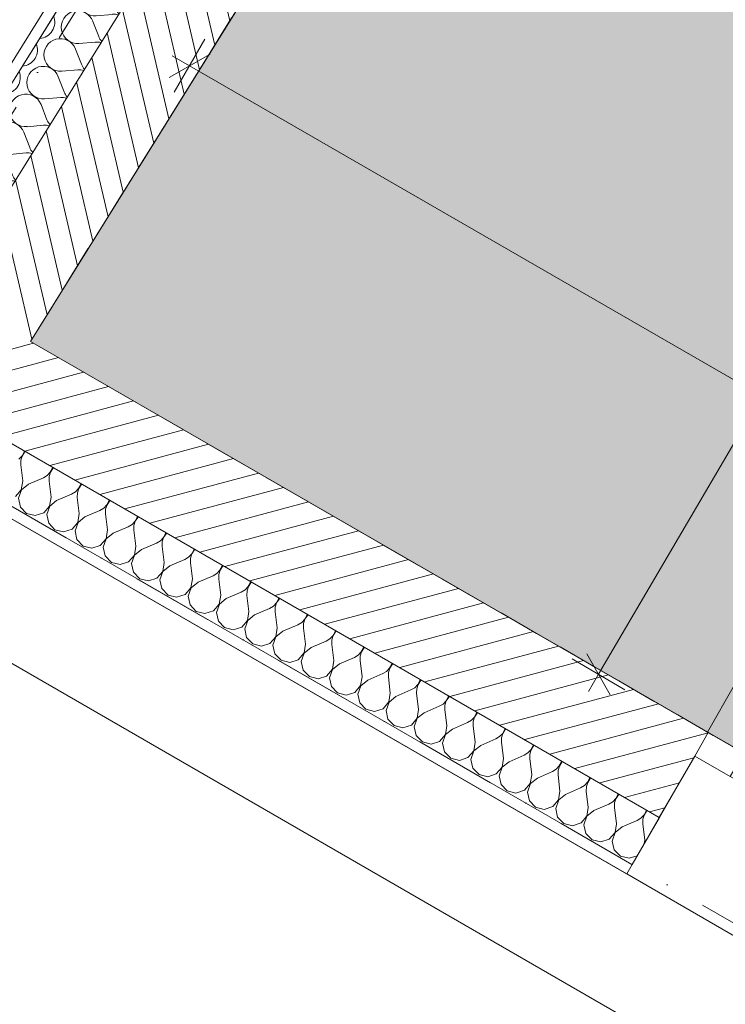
# Model space of a CAD drawing. Header units: millimetres. Extents: x -107151 to 48086, y -42122 to 26068.
# Tile 40 of 57: x -87312 to -86015, y 3220 to 5029. Entities that reach past the tile are written whole.
import ezdxf
from ezdxf.enums import TextEntityAlignment as Align

# ---------------------------------------------------------------- set-up
doc = ezdxf.new("R2010")
doc.units = ezdxf.units.MM
doc.header["$MEASUREMENT"] = 0
for name, pattern in [('! FIN Pointille', [87.5, 50, -37.5]), ('! URB Limite propriété', [300, 150, -75, 0, -75]), ('Tirets petits', [125, 75, -50])]:
    doc.linetypes.add(name, pattern=pattern)
for name, color, linetype in [('01-STR_Dalles.ARCHI', 7, 'Continuous'), ('01-STR_Murs extérieurs.ARCHI', 7, 'Continuous'), ('01-STR_Poutres_Poteaux.ARCHI', 7, 'Continuous'), ('03-SURFACE _ Utile.ARCHI', 7, 'Continuous'), ('04-SOE_Faux Plafond.ARCHI', 7, 'Continuous'), ('04-SOE_Revetement de sol.ARCHI', 7, 'Continuous'), ('05-INF _ COTATIONS.ARCHI', 7, 'Continuous'), ('06-REP _ EQUIP MOBI _ marché.ARCHI', 7, 'Continuous'), ('Fenêtres Archicad', 7, 'Continuous'), ('Marques de Zone Archicad', 7, 'Continuous'), ('Nouveau_07-VRD_Terrain EDL_Parcelle.ARCHI', 7, 'Continuous')]:
    doc.layers.add(name, color=color, linetype=linetype)
doc.styles.add('STYLE_GENERE_1', font='arial.ttf')
doc.styles.add('STYLE_GENERE_2', font='arial.ttf')
doc.dimstyles.new('STYLE_GENERE__1', dxfattribs={"dimtxt": 75, "dimasz": 57, "dimexe": 0.18, "dimexo": 50, "dimgap": 0, "dimtad": 1, "dimlfac": 0.001, "dimzin": 0, "dimdsep": 46, "dimtxsty": 'STYLE_GENERE_1', "dimblk": 'ARROWHEAD_2', "dimblk1": 'ARROWHEAD_2', "dimblk2": 'ARROWHEAD_2', "dimcen": 0.09, "dimclrd": 256, "dimclre": 256, "dimclrt": 256, "dimazin": 0, "dimtfac": 1, "dimtdec": 4, "dimtmove": 0, "dimatfit": 3, "dimfxl": 0, "dimtolj": 1, "dimtzin": 0, "dimarcsym": 0})
pattern_1 = [(15.00879, (0, 0), (-9.711271, 36.220729), [])]

# ---------------------------------------------------------------- blocks, each defined once
blk = doc.blocks.new('Dalle_1_1', base_point=(-76490.4, 21808.4))
at = {"layer": '01-STR_Dalles.ARCHI', "color": 7, "linetype": 'Continuous', "lineweight": 5, "flags": 128}
blk.add_lwpolyline([(-76490.4, 21808.4), (-87291.7, 4437.9), (-82006.1, 1387.3), (-82427.2, 536.8), (-75888.9, -3286.9), (-75794, -3342.4), (-72002.7, 3053.2), (-57796.5, -5182.2), (-57450.3, -5385.2), (-56247.6, -3332.7), (-54208.1, -4527.8), (-54717.7, -5397.6), (-55684.1, -4831.3), (-56368.8, -6019.3), (-56368.6, -6019.4), (-46020, -12001.9), (-45857.1, -11724.1), (-45699, -11816.7), (-44122.6, -12740.4), (-42483.4, -9942.8), (-41387.9, -10574.3), (-36023.4, -1555.2), (-50738.9, 6940.8), (-57097.2, 10611.7)], close=True, dxfattribs=at)
blk = doc.blocks.new('CCA GC TPE-PME & TI LCTI__1_1', base_point=(-78292.1, 4320))
at = {"layer": '03-SURFACE _ Utile.ARCHI', "linetype": 'Continuous', "lineweight": 0, "true_color": 0xffefb9}
h = blk.add_hatch(color=254, dxfattribs=at)
h.paths.add_polyline_path([(-82834.8, 11605.5), (-87291.7, 4437.9), (-82006.1, 1387.3), (-82427.2, 536.8), (-76535.8, -2908.6), (-76373.2, -2634.8), (-75726.8, -3013.5), (-72046.2, 3195.6), (-70860.3, 5219.9), (-77976.6, 9389.7), (-78719.2, 8122.4), (-80056.6, 8906), (-79589.1, 9703.7)])
h.paths.add_polyline_path([(-80239.1, 4373.2), (-80584.2, 4575.4), (-80382, 4920.5), (-80036.9, 4718.3)], flags=0)
h.paths.add_polyline_path([(-75455.7, 1570.4), (-75253.5, 1915.5), (-74908.4, 1713.3), (-75110.6, 1368.2)], flags=0)
at = {"layer": 'Marques de Zone Archicad', "color": 7, "lineweight": 5}
for tag, height, style, p in [('ROOM_NAME', 125, 'STYLE_GENERE_2', (-79033.5, 5286.6)), ('measuredAreaCode', 100, 'STYLE_GENERE_1', (-79151.3, 5088.1)), ('DUMMY_862', 100, 'STYLE_GENERE_1', (-79249.6, 4918)), ('DUMMY_863', 100, 'STYLE_GENERE_1', (-78978.9, 4761.8)), ('DUMMY_864', 100, 'STYLE_GENERE_1', (-79347.8, 4747.9)), ('ceilingHeightCode', 100, 'STYLE_GENERE_1', (-79446, 4577.8)), ('DUMMY_865', 100, 'STYLE_GENERE_1', (-79011.1, 4553.6)), ('DUMMY_861', 125, 'STYLE_GENERE_2', (-77059.6, 4175.5))]:
    blk.add_attdef(tag, text='', height=height, rotation=329.9997, dxfattribs=dict(at, style=style)).set_placement(p, align=Align.TOP_LEFT)
blk = doc.blocks.new('Dalle_2_1', base_point=(-76643.7, 22508.8))
at = {"layer": '01-STR_Poutres_Poteaux.ARCHI', "color": 7, "linetype": 'Continuous', "lineweight": 5, "flags": 128}
blk.add_lwpolyline([(-76643.7, 22508.8), (-88005, 4237.7), (-82701.7, 1176.9), (-83121.5, 329), (-77594.1, -2909.8), (-77475.2, -2706.8), (-82820.3, 419.1), (-82399.8, 1268.2), (-87692.8, 4323), (-76585.1, 22186.4), (-35620.4, -1464.5), (-41127.9, -10724), (-38454.8, -12262.9), (-40241.1, -15311.5), (-41612.9, -14518.8), (-41747.9, -14752.4), (-40143.1, -15680.3), (-38084.2, -12164.4), (-40763.4, -10619.9), (-35267.4, -1379.6)], close=True, dxfattribs=at)
blk = doc.blocks.new('Dalle_15_1', base_point=(-87291.7, 4437.9))
at = {"layer": '04-SOE_Faux Plafond.ARCHI', "color": 252, "linetype": 'Tirets petits', "lineweight": 5, "flags": 128}
blk.add_lwpolyline([(-87291.7, 4437.9), (-76490.4, 21808.4), (-36023.4, -1555.2), (-39156.1, -6822.1), (-43638.1, -4195.9), (-44805.9, -6188.9), (-44314, -6477.2), (-44986.5, -7624.8), (-50462.4, -4416.2), (-48205.6, -549), (-53358.6, 2470.3), (-55548, -1266), (-59721.9, 1179.7), (-57371.2, 5191.5), (-65453.9, 9927.5), (-66046.3, 8916.5), (-66364.8, 9103.1), (-66378.8, 9079.2), (-70895.3, 11725.6), (-70035.8, 13192.4), (-72449.2, 14601.8), (-72270.8, 14906.2), (-74211.7, 16044.4), (-75362.2, 14080.9), (-76599.5, 14805.9), (-79551.2, 9768.4), (-78213.9, 8984.8), (-77976.6, 9389.7), (-70980, 5290.4), (-70849, 5213.7), (-70849.1, 5213.6), (-69069.5, 4170.6), (-67197.9, 7365), (-63477.8, 5185.3), (-63466.2, 5205.2), (-60449.3, 3437.4), (-62205.2, 440.8), (-59959, -875.4), (-60086.5, -1092.9), (-59801.5, -1259.9), (-60953, -3225.2), (-70246.3, 2162.2), (-72041.8, 3203), (-73941.7, -2), (-75888.9, -3286.9), (-77581.8, -2296.9), (-82427.2, 536.8), (-82006.1, 1387.3)], close=True, dxfattribs=at)
blk = doc.blocks.new('Dalle_18_1', base_point=(-87291.7, 4437.9))
at = {"layer": '04-SOE_Revetement de sol.ARCHI', "color": 7, "linetype": 'Continuous', "lineweight": 5, "flags": 128}
blk.add_lwpolyline([(-82006.1, 1387.3), (-87291.7, 4437.9), (-76490.4, 21808.4), (-50739, 6940.8)], dxfattribs=at)
blk = doc.blocks.new('*X338')
at = {"layer": '01-STR_Murs extérieurs.ARCHI', "color": 7, "linetype": 'Continuous', "lineweight": 5}
for p, q in [((-87307.3, 4227.4), (-87303.5, 4234.7)), ((-87303.5, 4234.7), (-87303.1, 4236.6)), ((-87301.1, 4235.5), (-87302.6, 4234.2)), ((-87312.9, 4221.3), (-87307.3, 4227.4)), ((-87309.5, 4219.3), (-87309.6, 4211.1)), ((-87307, 4227.2), (-87309.5, 4219.3)), ((-87302.6, 4234.2), (-87307, 4227.2)), ((-87306, 4181.3), (-87309.6, 4211.1)), ((-87255.3, 4197.4), (-87251.5, 4204.7)), ((-87250.6, 4204.2), (-87255.1, 4197.3)), ((-87251.5, 4204.7), (-87251.1, 4206.7)), ((-87249.1, 4205.5), (-87250.6, 4204.2)), ((-87308.6, 4165.1), (-87306, 4181.3)), ((-87295.6, 4175.3), (-87268, 4187.1)), ((-87268, 4187.1), (-87260.9, 4191.3)), ((-87260.9, 4191.3), (-87255.3, 4197.4)), ((-87257.5, 4189.3), (-87257.6, 4181.1)), ((-87254, 4151.3), (-87257.6, 4181.1)), ((-87255.1, 4197.3), (-87257.5, 4189.3)), ((-87319.3, 4152.6), (-87308.6, 4165.1)), ((-87308.4, 4165), (-87313.8, 4149.5)), ((-87295.6, 4175.3), (-87308.4, 4165)), ((-87209, 4161.3), (-87203.3, 4167.4)), ((-87203.1, 4167.3), (-87205.5, 4159.3)), ((-87203.3, 4167.4), (-87199.5, 4174.7)), ((-87198.6, 4174.2), (-87203.1, 4167.3)), ((-87199.5, 4174.7), (-87199.2, 4176.7)), ((-87197.2, 4175.5), (-87198.6, 4174.2)), ((-87313.8, 4149.5), (-87310.2, 4133.5)), ((-87256.6, 4135.1), (-87254, 4151.3)), ((-87243.7, 4145.3), (-87256.4, 4135)), ((-87243.7, 4145.3), (-87216.1, 4157.1)), ((-87216.1, 4157.1), (-87209, 4161.3)), ((-87205.5, 4159.3), (-87205.7, 4151.1)), ((-87202.1, 4121.3), (-87205.7, 4151.1)), ((-87151.4, 4137.4), (-87147.6, 4144.8)), ((-87146.7, 4144.2), (-87151.1, 4137.3)), ((-87147.6, 4144.8), (-87147.2, 4146.7)), ((-87145.2, 4145.5), (-87146.7, 4144.2)), ((-87310.2, 4133.5), (-87298.8, 4121.7)), ((-87267.3, 4122.7), (-87256.6, 4135.1)), ((-87256.4, 4135), (-87261.8, 4119.5)), ((-87191.7, 4115.3), (-87164.1, 4127.1)), ((-87164.1, 4127.1), (-87157, 4131.3)), ((-87157, 4131.3), (-87151.4, 4137.4)), ((-87153.6, 4129.4), (-87153.7, 4121.1)), ((-87151.1, 4137.3), (-87153.6, 4129.4)), ((-87298.8, 4121.7), (-87282.9, 4117.7)), ((-87282.9, 4117.7), (-87267.3, 4122.7)), ((-87261.8, 4119.5), (-87258.3, 4103.5)), ((-87204.6, 4105.1), (-87202.1, 4121.3)), ((-87191.7, 4115.3), (-87204.4, 4105)), ((-87150.1, 4091.3), (-87153.7, 4121.1)), ((-87099.4, 4107.4), (-87095.6, 4114.8)), ((-87094.7, 4114.2), (-87099.2, 4107.3)), ((-87095.6, 4114.8), (-87095.2, 4116.7)), ((-87093.2, 4115.5), (-87094.7, 4114.2)), ((-87258.3, 4103.5), (-87246.9, 4091.7)), ((-87246.9, 4091.7), (-87231, 4087.7)), ((-87231, 4087.7), (-87215.3, 4092.7)), ((-87215.3, 4092.7), (-87204.6, 4105.1)), ((-87204.4, 4105), (-87209.8, 4089.5)), ((-87152.7, 4075.1), (-87150.1, 4091.3)), ((-87139.7, 4085.3), (-87112.1, 4097.1)), ((-87112.1, 4097.1), (-87105, 4101.4)), ((-87105, 4101.4), (-87099.4, 4107.4)), ((-87101.6, 4099.4), (-87101.7, 4091.1)), ((-87098.1, 4061.3), (-87101.7, 4091.1)), ((-87099.2, 4107.3), (-87101.6, 4099.4)), ((-87209.8, 4089.5), (-87206.3, 4073.5)), ((-87206.3, 4073.5), (-87194.9, 4061.7)), ((-87163.4, 4062.7), (-87152.7, 4075.1)), ((-87152.5, 4075), (-87157.9, 4059.5)), ((-87139.7, 4085.3), (-87152.5, 4075)), ((-87053.1, 4071.4), (-87047.4, 4077.4)), ((-87047.2, 4077.3), (-87049.6, 4069.4)), ((-87047.4, 4077.4), (-87043.6, 4084.8)), ((-87042.7, 4084.2), (-87047.2, 4077.3)), ((-87043.6, 4084.8), (-87043.3, 4086.7)), ((-87041.3, 4085.5), (-87042.7, 4084.2)), ((-87194.9, 4061.7), (-87179, 4057.7)), ((-87179, 4057.7), (-87163.4, 4062.7)), ((-87157.9, 4059.5), (-87154.3, 4043.5)), ((-87100.7, 4045.1), (-87098.1, 4061.3)), ((-87087.8, 4055.3), (-87100.5, 4045)), ((-87087.8, 4055.3), (-87060.2, 4067.1)), ((-87060.2, 4067.1), (-87053.1, 4071.4)), ((-87049.6, 4069.4), (-87049.8, 4061.1)), ((-87046.2, 4031.3), (-87049.8, 4061.1)), ((-86995.5, 4047.4), (-86991.7, 4054.8)), ((-86990.8, 4054.3), (-86995.2, 4047.3)), ((-86991.7, 4054.8), (-86991.3, 4056.7)), ((-86989.3, 4055.5), (-86990.8, 4054.3)), ((-87154.3, 4043.5), (-87142.9, 4031.7)), ((-87111.4, 4032.7), (-87100.7, 4045.1)), ((-87100.5, 4045), (-87105.9, 4029.5)), ((-87035.8, 4025.3), (-87008.2, 4037.1)), ((-87008.2, 4037.1), (-87001.1, 4041.4)), ((-87001.1, 4041.4), (-86995.5, 4047.4)), ((-86997.7, 4039.4), (-86997.8, 4031.1)), ((-86995.2, 4047.3), (-86997.7, 4039.4)), ((-87142.9, 4031.7), (-87127, 4027.7)), ((-87127, 4027.7), (-87111.4, 4032.7)), ((-87105.9, 4029.5), (-87102.4, 4013.5)), ((-87048.7, 4015.1), (-87046.2, 4031.3)), ((-87035.8, 4025.3), (-87048.5, 4015)), ((-86994.2, 4001.3), (-86997.8, 4031.1)), ((-86943.5, 4017.4), (-86939.7, 4024.8)), ((-86938.8, 4024.3), (-86943.3, 4017.3)), ((-86939.7, 4024.8), (-86939.3, 4026.7)), ((-86937.3, 4025.6), (-86938.8, 4024.3)), ((-87102.4, 4013.5), (-87091, 4001.7)), ((-87091, 4001.7), (-87075.1, 3997.7)), ((-87075.1, 3997.7), (-87059.4, 4002.7)), ((-87059.4, 4002.7), (-87048.7, 4015.1)), ((-87048.5, 4015), (-87053.9, 3999.5)), ((-87053.9, 3999.5), (-87050.4, 3983.5)), ((-86996.8, 3985.1), (-86994.2, 4001.3)), ((-86983.8, 3995.3), (-86956.2, 4007.1)), ((-86956.2, 4007.1), (-86949.1, 4011.4)), ((-86949.1, 4011.4), (-86943.5, 4017.4)), ((-86945.7, 4009.4), (-86945.8, 4001.1)), ((-86942.2, 3971.3), (-86945.8, 4001.1)), ((-86943.3, 4017.3), (-86945.7, 4009.4)), ((-87050.4, 3983.5), (-87039, 3971.7)), ((-87007.5, 3972.7), (-86996.8, 3985.1)), ((-86996.6, 3985), (-87002, 3969.5)), ((-86983.8, 3995.3), (-86996.6, 3985)), ((-86904.3, 3977.1), (-86897.2, 3981.4)), ((-86897.2, 3981.4), (-86891.5, 3987.4)), ((-86891.3, 3987.3), (-86893.7, 3979.4)), ((-86891.5, 3987.4), (-86887.7, 3994.8)), ((-86886.8, 3994.3), (-86891.3, 3987.3)), ((-86887.7, 3994.8), (-86887.4, 3996.7)), ((-86885.4, 3995.6), (-86886.8, 3994.3)), ((-87039, 3971.7), (-87023.1, 3967.7)), ((-87023.1, 3967.7), (-87007.5, 3972.7)), ((-87002, 3969.5), (-86998.5, 3953.5)), ((-86944.8, 3955.1), (-86942.2, 3971.3)), ((-86931.9, 3965.3), (-86944.6, 3955)), ((-86931.9, 3965.3), (-86904.3, 3977.1)), ((-86893.7, 3979.4), (-86893.9, 3971.1)), ((-86890.3, 3941.3), (-86893.9, 3971.1)), ((-86839.6, 3957.4), (-86835.8, 3964.8)), ((-86834.9, 3964.3), (-86839.4, 3957.3)), ((-86835.8, 3964.8), (-86835.4, 3966.7)), ((-86833.4, 3965.6), (-86834.9, 3964.3)), ((-86998.5, 3953.5), (-86987, 3941.7)), ((-86955.5, 3942.7), (-86944.8, 3955.1)), ((-86944.6, 3955), (-86950, 3939.5)), ((-86879.9, 3935.3), (-86852.3, 3947.1)), ((-86852.3, 3947.1), (-86845.2, 3951.4)), ((-86845.2, 3951.4), (-86839.6, 3957.4)), ((-86841.8, 3949.4), (-86841.9, 3941.1)), ((-86839.4, 3957.3), (-86841.8, 3949.4)), ((-86987, 3941.7), (-86971.1, 3937.7)), ((-86971.1, 3937.7), (-86955.5, 3942.7)), ((-86950, 3939.5), (-86946.5, 3923.5)), ((-86892.8, 3925.1), (-86890.3, 3941.3)), ((-86879.9, 3935.3), (-86892.6, 3925)), ((-86838.3, 3911.3), (-86841.9, 3941.1)), ((-86793.2, 3921.4), (-86787.6, 3927.4)), ((-86787.4, 3927.3), (-86789.8, 3919.4)), ((-86787.6, 3927.4), (-86783.8, 3934.8)), ((-86782.9, 3934.3), (-86787.4, 3927.3)), ((-86783.8, 3934.8), (-86783.4, 3936.7)), ((-86781.4, 3935.6), (-86782.9, 3934.3)), ((-86946.5, 3923.5), (-86935.1, 3911.8)), ((-86935.1, 3911.8), (-86919.2, 3907.8)), ((-86919.2, 3907.8), (-86903.5, 3912.7)), ((-86903.5, 3912.7), (-86892.8, 3925.1)), ((-86892.6, 3925), (-86898, 3909.5)), ((-86898, 3909.5), (-86894.5, 3893.5)), ((-86840.9, 3895.1), (-86838.3, 3911.3)), ((-86827.9, 3905.3), (-86800.3, 3917.1)), ((-86800.3, 3917.1), (-86793.2, 3921.4)), ((-86789.8, 3919.4), (-86789.9, 3911.1)), ((-86786.4, 3881.3), (-86789.9, 3911.1)), ((-86894.5, 3893.5), (-86883.1, 3881.8)), ((-86851.6, 3882.7), (-86840.9, 3895.1)), ((-86840.7, 3895), (-86846.1, 3879.5)), ((-86827.9, 3905.3), (-86840.7, 3895)), ((-86748.4, 3887.1), (-86741.3, 3891.4)), ((-86741.3, 3891.4), (-86735.6, 3897.5)), ((-86735.4, 3897.3), (-86737.8, 3889.4)), ((-86735.6, 3897.5), (-86731.8, 3904.8)), ((-86730.9, 3904.3), (-86735.4, 3897.3)), ((-86731.8, 3904.8), (-86731.5, 3906.7)), ((-86729.5, 3905.6), (-86730.9, 3904.3)), ((-86883.1, 3881.8), (-86867.2, 3877.8)), ((-86867.2, 3877.8), (-86851.6, 3882.7)), ((-86846.1, 3879.5), (-86842.6, 3863.5)), ((-86788.9, 3865.2), (-86786.4, 3881.3)), ((-86776, 3875.4), (-86788.7, 3865)), ((-86776, 3875.4), (-86748.4, 3887.1)), ((-86737.8, 3889.4), (-86738, 3881.1)), ((-86734.4, 3851.4), (-86738, 3881.1)), ((-86683.7, 3867.5), (-86679.9, 3874.8)), ((-86679, 3874.3), (-86683.5, 3867.3)), ((-86679.9, 3874.8), (-86679.5, 3876.7)), ((-86677.5, 3875.6), (-86679, 3874.3)), ((-86842.6, 3863.5), (-86831.1, 3851.8)), ((-86799.6, 3852.7), (-86788.9, 3865.2)), ((-86788.7, 3865), (-86794.1, 3849.6)), ((-86724, 3845.4), (-86696.4, 3857.1)), ((-86696.4, 3857.1), (-86689.3, 3861.4)), ((-86689.3, 3861.4), (-86683.7, 3867.5)), ((-86685.9, 3859.4), (-86686, 3851.1)), ((-86683.5, 3867.3), (-86685.9, 3859.4)), ((-86831.1, 3851.8), (-86815.2, 3847.8)), ((-86815.2, 3847.8), (-86799.6, 3852.7)), ((-86794.1, 3849.6), (-86790.6, 3833.5)), ((-86736.9, 3835.2), (-86734.4, 3851.4)), ((-86724, 3845.4), (-86736.7, 3835)), ((-86682.4, 3821.4), (-86686, 3851.1)), ((-86637.3, 3831.4), (-86631.7, 3837.5)), ((-86631.5, 3837.4), (-86633.9, 3829.4)), ((-86631.7, 3837.5), (-86627.9, 3844.8)), ((-86627, 3844.3), (-86631.5, 3837.4)), ((-86627.9, 3844.8), (-86627.5, 3846.8)), ((-86625.5, 3845.6), (-86627, 3844.3)), ((-86790.6, 3833.5), (-86779.2, 3821.8)), ((-86779.2, 3821.8), (-86763.3, 3817.8)), ((-86763.3, 3817.8), (-86747.6, 3822.7)), ((-86747.6, 3822.7), (-86736.9, 3835.2)), ((-86736.7, 3835), (-86742.1, 3819.6)), ((-86742.1, 3819.6), (-86738.6, 3803.6)), ((-86685, 3805.2), (-86682.4, 3821.4)), ((-86672, 3815.4), (-86644.4, 3827.2)), ((-86644.4, 3827.2), (-86637.3, 3831.4)), ((-86633.9, 3829.4), (-86634, 3821.2)), ((-86630.5, 3791.4), (-86634, 3821.2)), ((-86738.6, 3803.6), (-86727.2, 3791.8)), ((-86695.7, 3792.7), (-86685, 3805.2)), ((-86684.8, 3805), (-86690.2, 3789.6)), ((-86672, 3815.4), (-86684.8, 3805)), ((-86592.5, 3797.2), (-86585.4, 3801.4)), ((-86585.4, 3801.4), (-86579.7, 3807.5)), ((-86579.5, 3807.4), (-86581.9, 3799.4)), ((-86579.7, 3807.5), (-86575.9, 3814.8)), ((-86575, 3814.3), (-86579.5, 3807.4)), ((-86575.9, 3814.8), (-86575.6, 3816.8)), ((-86573.6, 3815.6), (-86575, 3814.3)), ((-86727.2, 3791.8), (-86711.3, 3787.8)), ((-86711.3, 3787.8), (-86695.7, 3792.7)), ((-86690.2, 3789.6), (-86686.7, 3773.6)), ((-86633, 3775.2), (-86630.5, 3791.4)), ((-86620.1, 3785.4), (-86632.8, 3775.1)), ((-86620.1, 3785.4), (-86592.5, 3797.2)), ((-86581.9, 3799.4), (-86582.1, 3791.2)), ((-86578.5, 3761.4), (-86582.1, 3791.2)), ((-86527.8, 3777.5), (-86524, 3784.9)), ((-86523.1, 3784.3), (-86527.6, 3777.4)), ((-86524, 3784.9), (-86523.6, 3786.8)), ((-86521.6, 3785.6), (-86523.1, 3784.3)), ((-86686.7, 3773.6), (-86675.2, 3761.8)), ((-86643.7, 3762.7), (-86633, 3775.2)), ((-86632.8, 3775.1), (-86638.2, 3759.6)), ((-86568.1, 3755.4), (-86540.5, 3767.2)), ((-86540.5, 3767.2), (-86533.4, 3771.4)), ((-86533.4, 3771.4), (-86527.8, 3777.5)), ((-86530, 3769.4), (-86530.1, 3761.2)), ((-86527.6, 3777.4), (-86530, 3769.4)), ((-86675.2, 3761.8), (-86659.3, 3757.8)), ((-86659.3, 3757.8), (-86643.7, 3762.7)), ((-86638.2, 3759.6), (-86634.7, 3743.6)), ((-86581, 3745.2), (-86578.5, 3761.4)), ((-86568.1, 3755.4), (-86580.8, 3745.1)), ((-86526.5, 3731.4), (-86530.1, 3761.2)), ((-86481.5, 3741.5), (-86475.8, 3747.5)), ((-86475.6, 3747.4), (-86478, 3739.5)), ((-86475.8, 3747.5), (-86472, 3754.9)), ((-86471.1, 3754.3), (-86475.6, 3747.4)), ((-86472, 3754.9), (-86471.6, 3756.8)), ((-86469.6, 3755.6), (-86471.1, 3754.3)), ((-86634.7, 3743.6), (-86623.3, 3731.8)), ((-86623.3, 3731.8), (-86607.4, 3727.8)), ((-86607.4, 3727.8), (-86591.7, 3732.8)), ((-86591.7, 3732.8), (-86581, 3745.2)), ((-86580.8, 3745.1), (-86586.3, 3729.6)), ((-86586.3, 3729.6), (-86582.7, 3713.6)), ((-86529.1, 3715.2), (-86526.5, 3731.4)), ((-86516.1, 3725.4), (-86488.5, 3737.2)), ((-86488.5, 3737.2), (-86481.5, 3741.5)), ((-86478, 3739.5), (-86478.1, 3731.2)), ((-86474.6, 3701.4), (-86478.1, 3731.2)), ((-86582.7, 3713.6), (-86571.3, 3701.8)), ((-86539.8, 3702.8), (-86529.1, 3715.2)), ((-86528.9, 3715.1), (-86534.3, 3699.6)), ((-86516.1, 3725.4), (-86528.9, 3715.1)), ((-86436.6, 3707.2), (-86429.5, 3711.5)), ((-86429.5, 3711.5), (-86423.8, 3717.5)), ((-86423.6, 3717.4), (-86426, 3709.5)), ((-86423.8, 3717.5), (-86420, 3724.9)), ((-86419.1, 3724.3), (-86423.6, 3717.4)), ((-86420, 3724.9), (-86419.7, 3726.8)), ((-86417.7, 3725.6), (-86419.1, 3724.3)), ((-86571.3, 3701.8), (-86555.4, 3697.8)), ((-86555.4, 3697.8), (-86539.8, 3702.8)), ((-86534.3, 3699.6), (-86530.8, 3683.6)), ((-86477.1, 3685.2), (-86474.6, 3701.4)), ((-86464.2, 3695.4), (-86476.9, 3685.1)), ((-86464.2, 3695.4), (-86436.6, 3707.2)), ((-86426, 3709.5), (-86426.2, 3701.2)), ((-86422.6, 3671.4), (-86426.2, 3701.2)), ((-86371.9, 3687.5), (-86368.1, 3694.9)), ((-86367.2, 3694.4), (-86371.7, 3687.4)), ((-86368.1, 3694.9), (-86367.7, 3696.8)), ((-86365.7, 3695.6), (-86367.2, 3694.4)), ((-86530.8, 3683.6), (-86519.3, 3671.8)), ((-86487.8, 3672.8), (-86477.1, 3685.2)), ((-86476.9, 3685.1), (-86482.3, 3669.6)), ((-86412.2, 3665.4), (-86384.6, 3677.2)), ((-86384.6, 3677.2), (-86377.5, 3681.5)), ((-86377.5, 3681.5), (-86371.9, 3687.5)), ((-86374.1, 3679.5), (-86374.2, 3671.2)), ((-86371.7, 3687.4), (-86374.1, 3679.5)), ((-86519.3, 3671.8), (-86503.4, 3667.8)), ((-86503.4, 3667.8), (-86487.8, 3672.8)), ((-86482.3, 3669.6), (-86478.8, 3653.6)), ((-86425.1, 3655.2), (-86422.6, 3671.4)), ((-86412.2, 3665.4), (-86424.9, 3655.1)), ((-86370.6, 3641.4), (-86374.2, 3671.2)), ((-86325.6, 3651.5), (-86319.9, 3657.5)), ((-86319.7, 3657.4), (-86322.1, 3649.5)), ((-86319.9, 3657.5), (-86316.1, 3664.9)), ((-86315.2, 3664.4), (-86319.7, 3657.4)), ((-86316.1, 3664.9), (-86315.7, 3666.8)), ((-86313.7, 3665.7), (-86315.2, 3664.4)), ((-86478.8, 3653.6), (-86467.4, 3641.8)), ((-86467.4, 3641.8), (-86451.5, 3637.8)), ((-86451.5, 3637.8), (-86435.8, 3642.8)), ((-86435.8, 3642.8), (-86425.1, 3655.2)), ((-86424.9, 3655.1), (-86430.4, 3639.6)), ((-86430.4, 3639.6), (-86426.8, 3623.6)), ((-86373.2, 3625.2), (-86370.6, 3641.4)), ((-86360.2, 3635.4), (-86332.6, 3647.2)), ((-86332.6, 3647.2), (-86325.6, 3651.5)), ((-86322.1, 3649.5), (-86322.2, 3641.2)), ((-86318.7, 3611.4), (-86322.2, 3641.2)), ((-86426.8, 3623.6), (-86415.4, 3611.8)), ((-86383.9, 3612.8), (-86373.2, 3625.2)), ((-86373, 3625.1), (-86378.4, 3609.6)), ((-86360.2, 3635.4), (-86373, 3625.1)), ((-86280.7, 3617.2), (-86273.6, 3621.5)), ((-86273.6, 3621.5), (-86267.9, 3627.5)), ((-86270.1, 3619.5), (-86270.3, 3611.2)), ((-86267.7, 3627.4), (-86270.1, 3619.5)), ((-86267.9, 3627.5), (-86264.1, 3634.9)), ((-86263.2, 3634.4), (-86267.7, 3627.4)), ((-86264.1, 3634.9), (-86263.8, 3636.8)), ((-86261.8, 3635.7), (-86263.2, 3634.4)), ((-86415.4, 3611.8), (-86399.5, 3607.8)), ((-86399.5, 3607.8), (-86383.9, 3612.8)), ((-86378.4, 3609.6), (-86374.9, 3593.6)), ((-86321.2, 3595.2), (-86318.7, 3611.4)), ((-86308.3, 3605.4), (-86321, 3595.1)), ((-86308.3, 3605.4), (-86280.7, 3617.2)), ((-86266.7, 3581.4), (-86270.3, 3611.2)), ((-86216, 3597.5), (-86212.2, 3604.9)), ((-86211.3, 3604.4), (-86215.8, 3597.4)), ((-86212.2, 3604.9), (-86211.8, 3606.8)), ((-86209.8, 3605.7), (-86211.3, 3604.4)), ((-86374.9, 3593.6), (-86363.4, 3581.8)), ((-86331.9, 3582.8), (-86321.2, 3595.2)), ((-86321, 3595.1), (-86326.4, 3579.6)), ((-86256.3, 3575.4), (-86228.7, 3587.2)), ((-86228.7, 3587.2), (-86221.6, 3591.5)), ((-86221.6, 3591.5), (-86216, 3597.5)), ((-86218.2, 3589.5), (-86218.3, 3581.2)), ((-86215.8, 3597.4), (-86218.2, 3589.5)), ((-86363.4, 3581.8), (-86347.5, 3577.8)), ((-86347.5, 3577.8), (-86331.9, 3582.8)), ((-86326.4, 3579.6), (-86322.9, 3563.6)), ((-86279.9, 3552.8), (-86269.2, 3565.2)), ((-86269, 3565.1), (-86274.5, 3549.6)), ((-86269.2, 3565.2), (-86266.7, 3581.4)), ((-86256.3, 3575.4), (-86269, 3565.1)), ((-86214.7, 3551.4), (-86218.3, 3581.2)), ((-86169.7, 3561.5), (-86164, 3567.5)), ((-86163.8, 3567.4), (-86166.2, 3559.5)), ((-86164, 3567.5), (-86160.2, 3574.9)), ((-86159.3, 3574.4), (-86163.8, 3567.4)), ((-86160.2, 3574.9), (-86159.8, 3576.8)), ((-86157.8, 3575.7), (-86159.3, 3574.4)), ((-86322.9, 3563.6), (-86311.5, 3551.9)), ((-86311.5, 3551.9), (-86295.6, 3547.8)), ((-86295.6, 3547.8), (-86279.9, 3552.8)), ((-86274.5, 3549.6), (-86270.9, 3533.6)), ((-86217.3, 3535.2), (-86214.7, 3551.4)), ((-86204.3, 3545.4), (-86176.7, 3557.2)), ((-86176.7, 3557.2), (-86169.7, 3561.5)), ((-86166.2, 3559.5), (-86166.4, 3551.2)), ((-86162.8, 3521.4), (-86166.4, 3551.2)), ((-86270.9, 3533.6), (-86259.5, 3521.9)), ((-86228, 3522.8), (-86217.3, 3535.2)), ((-86217.1, 3535.1), (-86222.5, 3519.6)), ((-86204.3, 3545.4), (-86217.1, 3535.1)), ((-86259.5, 3521.9), (-86243.6, 3517.9)), ((-86243.6, 3517.9), (-86228, 3522.8)), ((-86222.5, 3519.6), (-86219, 3503.6)), ((-86163.8, 3514.8), (-86162.8, 3521.4)), ((-86219, 3503.6), (-86207.5, 3491.9)), ((-86207.5, 3491.9), (-86191.6, 3487.9)), ((-86191.6, 3487.9), (-86176.6, 3492.6))]:
    blk.add_line(p, q, dxfattribs=at)
blk = doc.blocks.new('Fenêtre 27_2')
at = {"layer": 'Fenêtres Archicad', "color": 8, "linetype": 'Continuous', "lineweight": 5}
blk.add_line((425, -25), (-311.1, 400), dxfattribs=at)
at = {"layer": 'Fenêtres Archicad', "color": 7, "linetype": 'Continuous', "lineweight": 5}
for p, q in [((-500, 0), (500, 0)), ((-500, 0), (-425, 0)), ((-500, 0), (-500, -50)), ((-500, 0), (-500, -50)), ((-425, 0), (-425, -50)), ((-425, 0), (425, 0)), ((425, -50), (425, 0)), ((425, 0), (500, 0)), ((500, 0), (500, -50)), ((500, 0), (500, -50)), ((-425, -50), (-500, -50)), ((-500, -50), (-500, -180)), ((425, -50), (-425, -50)), ((500, -50), (425, -50)), ((500, -50), (500, -180)), ((-500, -180), (-500, -280)), ((500, -180), (500, -280)), ((-500, -280), (-500, -300)), ((500, -280), (500, -300)), ((-500, -300), (500, -300))]:
    blk.add_line(p, q, dxfattribs=at)
at = {"layer": 'Fenêtres Archicad', "color": 8, "linetype": '! FIN Pointille', "lineweight": 5}
blk.add_arc((425, -25), 850, 150, 180, dxfattribs=at)
blk = doc.blocks.new('Mur_99_1', base_point=(-82006.1, 1387.3))
at = {"layer": '01-STR_Murs extérieurs.ARCHI', "linetype": 'Continuous', "lineweight": 0, "true_color": 0x000000}
h = blk.add_hatch(dxfattribs=at)
h.set_pattern_fill('Hachure_simple_0001', color=18, style=0, pattern_type=2)
h.set_pattern_definition(pattern_1)
h.paths.add_polyline_path([(-87447.7, 4527.9), (-87542.8, 4375), (-87291.7, 4437.9)])
h = blk.add_hatch(dxfattribs=at)
h.set_pattern_fill('Hachure_simple_0001', color=18, style=0, pattern_type=2)
h.set_pattern_definition(pattern_1)
h.paths.add_polyline_path([(-87291.7, 4437.9), (-87542.8, 4375), (-87386.8, 4285)])
h = blk.add_hatch(dxfattribs=at)
h.set_pattern_fill('Hachure_simple_0001', color=18, style=0, pattern_type=2)
h.set_pattern_definition(pattern_1)
h.paths.add_polyline_path([(-87386.8, 4285), (-86136, 3563.1), (-86046, 3719), (-87291.7, 4437.9)])
at = {"layer": '01-STR_Murs extérieurs.ARCHI', "color": 7, "linetype": 'Continuous', "lineweight": 5}
for p, q in [((-87595.6, 4290), (-86186, 3476.4)), ((-87386.8, 4285), (-86136, 3563.1)), ((-86046, 3719), (-86071, 3675.6)), ((-86071, 3675.6), (-86136, 3563.1)), ((-86136, 3563.1), (-86186, 3476.4)), ((-86186, 3476.4), (-86196, 3459.1))]:
    blk.add_line(p, q, dxfattribs=at)
at = {"layer": '01-STR_Murs extérieurs.ARCHI', "color": 7, "linetype": 'Continuous', "lineweight": 5, "flags": 128}
for points in [[(-86046, 3719), (-87291.7, 4437.9)], [(-87710.2, 4333), (-86196, 3459.1)]]:
    blk.add_lwpolyline(points, dxfattribs=at)
at = {"layer": '01-STR_Murs extérieurs.ARCHI', "color": 7, "lineweight": 5}
blk.add_blockref('*X338', (0, 0), dxfattribs=at)
at = {"layer": 'Fenêtres Archicad', "color": 7, "linetype": 'Continuous', "lineweight": 5, "zscale": 1000, "rotation": 330.008789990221}
blk.add_blockref('Fenêtre 27_2', (-85612.9, 3469), dxfattribs=at)
blk = doc.blocks.new('*X440')
at = {"layer": '01-STR_Murs extérieurs.ARCHI', "color": 7, "linetype": 'Continuous', "lineweight": 5}
for p, q in [((-86505.2, 6079), (-86501.1, 6068.3)), ((-86543.6, 6045.3), (-86532.7, 6017.3)), ((-86537.3, 6055.5), (-86507.4, 6058.1)), ((-86575.3, 5994.3), (-86564.4, 5966.4)), ((-86569, 6004.5), (-86539.1, 6007.1)), ((-86600.6, 5953.6), (-86570.8, 5956.2)), ((-86607, 5943.4), (-86596.1, 5915.4)), ((-86632.3, 5902.6), (-86602.4, 5905.2)), ((-86638.7, 5892.4), (-86627.8, 5864.5)), ((-86664, 5851.7), (-86634.1, 5854.3)), ((-86670.3, 5841.5), (-86659.5, 5813.5)), ((-86695.7, 5800.7), (-86665.8, 5803.3)), ((-86702, 5790.5), (-86691.2, 5762.6)), ((-86733.7, 5739.6), (-86722.8, 5711.6)), ((-86727.4, 5749.8), (-86697.5, 5752.4)), ((-86759.1, 5698.8), (-86729.2, 5701.4)), ((-86765.4, 5688.6), (-86754.5, 5660.7)), ((-86790.7, 5647.9), (-86760.9, 5650.5)), ((-86797.1, 5637.7), (-86786.2, 5609.7)), ((-86822.4, 5596.9), (-86792.5, 5599.5)), ((-86828.8, 5586.7), (-86817.9, 5558.8)), ((-86854.1, 5546), (-86824.2, 5548.6)), ((-86860.4, 5535.8), (-86849.6, 5507.8)), ((-86892.1, 5484.8), (-86881.3, 5456.8)), ((-86885.8, 5495), (-86855.9, 5497.6)), ((-86923.8, 5433.9), (-86912.9, 5405.9)), ((-86917.5, 5444), (-86887.6, 5446.7)), ((-86949.2, 5393.1), (-86919.3, 5395.7)), ((-86955.5, 5382.9), (-86944.6, 5354.9)), ((-86980.8, 5342.1), (-86951, 5344.8)), ((-86987.2, 5331.9), (-86976.3, 5304)), ((-87012.5, 5291.2), (-86982.6, 5293.8)), ((-87018.9, 5281), (-87008, 5253)), ((-87050.5, 5230), (-87039.7, 5202.1)), ((-87044.2, 5240.2), (-87014.3, 5242.8)), ((-87082.2, 5179.1), (-87071.4, 5151.1)), ((-87075.9, 5189.3), (-87046, 5191.9)), ((-87107.6, 5138.3), (-87077.7, 5140.9)), ((-87113.9, 5128.1), (-87103, 5100.2)), ((-87139.3, 5087.4), (-87109.4, 5090)), ((-87145.6, 5077.2), (-87134.7, 5049.2)), ((-87170.9, 5036.4), (-87141.1, 5039)), ((-87177.3, 5026.2), (-87166.4, 4998.3)), ((-87202.6, 4985.5), (-87172.7, 4988.1)), ((-87209, 4975.3), (-87198.1, 4947.3)), ((-87240.6, 4924.3), (-87229.8, 4896.4)), ((-87234.3, 4934.5), (-87204.4, 4937.1)), ((-87266, 4883.6), (-87236.1, 4886.2)), ((-87272.3, 4873.4), (-87261.5, 4845.4)), ((-87297.7, 4832.6), (-87267.8, 4835.2)), ((-87304, 4822.4), (-87293.1, 4794.5)), ((-87329.4, 4781.7), (-87299.5, 4784.3)), ((-87335.7, 4771.5), (-87324.8, 4743.5)), ((-87361, 4730.7), (-87331.2, 4733.3)), ((-87367.4, 4720.5), (-87356.5, 4692.6)), ((-87399.1, 4669.6), (-87388.2, 4641.6)), ((-87392.7, 4679.8), (-87362.8, 4682.4)), ((-87430.7, 4618.6), (-87419.9, 4590.7)), ((-87424.4, 4628.8), (-87394.5, 4631.4)), ((-87456.1, 4577.9), (-87426.2, 4580.5)), ((-87462.4, 4567.7), (-87451.6, 4539.7)), ((-87487.8, 4526.9), (-87457.9, 4529.5)), ((-87494.1, 4516.7), (-87483.2, 4488.7)), ((-87519.5, 4475.9), (-87489.6, 4478.6)), ((-87525.8, 4465.8), (-87514.9, 4437.8)), ((-87551.1, 4425), (-87521.3, 4427.6)), ((-87557.5, 4414.8), (-87546.6, 4386.8))]:
    blk.add_line(p, q, dxfattribs=at)
for centre, start, end in [((-86580.1, 6145.7), 273.8292, 293.3357), ((-86611.8, 6094.7), 328.1259, 22.4227), ((-86539.9, 6085.4), 122.6947, 274.9958), ((-86611.8, 6094.7), 273.8291, 328.1259), ((-86571.6, 6034.4), 21.256, 274.9958), ((-86473.1, 6079.2), 201.256, 221.6819), ((-86643.5, 6043.8), 328.1259, 22.4227), ((-86504.8, 6028.2), 74.5699, 94.9958), ((-86643.5, 6043.8), 273.8291, 328.1259), ((-86603.3, 5983.5), 21.256, 274.9958), ((-86504.8, 6028.2), 201.256, 221.6819), ((-86675.1, 5992.8), 328.1259, 22.4227), ((-86536.5, 5977.3), 74.5699, 94.9958), ((-86675.1, 5992.8), 273.8291, 328.1259), ((-86634.9, 5932.5), 21.256, 274.9958), ((-86568.1, 5926.3), 74.5699, 94.9958), ((-86536.5, 5977.3), 201.256, 221.6819), ((-86706.8, 5941.9), 328.1259, 22.4227), ((-86706.8, 5941.9), 273.8291, 328.1259), ((-86738.5, 5890.9), 328.1259, 22.4227), ((-86666.6, 5881.6), 21.256, 274.9958), ((-86599.8, 5875.3), 74.57, 94.9958), ((-86568.1, 5926.3), 201.256, 221.6819), ((-86738.5, 5890.9), 273.8291, 328.1259), ((-86599.8, 5875.3), 201.256, 221.6819), ((-86770.2, 5840), 328.1259, 22.4227), ((-86698.3, 5830.6), 21.256, 274.9958), ((-86631.5, 5824.4), 74.57, 94.9958), ((-86770.2, 5840), 273.8291, 328.1259), ((-86730, 5779.6), 21.256, 274.9958), ((-86631.5, 5824.4), 201.256, 221.6819), ((-86801.9, 5789), 328.1259, 22.4227), ((-86663.2, 5773.4), 74.57, 94.9958), ((-86801.9, 5789), 273.8291, 328.1259), ((-86761.7, 5728.7), 21.256, 274.9958), ((-86663.2, 5773.4), 201.256, 221.6819), ((-86833.6, 5738.1), 328.1259, 22.4227), ((-86694.9, 5722.5), 74.57, 94.9958), ((-86833.6, 5738.1), 273.8291, 328.1259), ((-86793.4, 5677.7), 21.256, 274.9958), ((-86726.6, 5671.5), 74.57, 94.9958), ((-86694.9, 5722.5), 201.256, 221.6819), ((-86865.2, 5687.1), 328.1259, 22.4227), ((-86865.2, 5687.1), 273.8291, 328.1259), ((-86896.9, 5636.2), 328.1259, 22.4227), ((-86825, 5626.8), 21.256, 274.9958), ((-86758.2, 5620.6), 74.57, 94.9958), ((-86726.6, 5671.5), 201.256, 221.6819), ((-86896.9, 5636.2), 273.8291, 328.1259), ((-86928.6, 5585.2), 328.1259, 22.4227), ((-86856.7, 5575.8), 21.256, 274.9958), ((-86789.9, 5569.6), 74.57, 94.9958), ((-86758.2, 5620.6), 201.256, 221.6819), ((-86928.6, 5585.2), 273.8291, 328.1259), ((-86789.9, 5569.6), 201.256, 221.6819), ((-86960.3, 5534.3), 328.1259, 22.4227), ((-86888.4, 5524.9), 21.256, 274.9958), ((-86821.6, 5518.7), 74.57, 94.9958), ((-86960.3, 5534.3), 273.8291, 328.1259), ((-86920.1, 5473.9), 21.256, 274.9958), ((-86821.6, 5518.7), 201.256, 221.6819), ((-86992, 5483.3), 328.1259, 22.4227), ((-86853.3, 5467.7), 74.57, 94.9958), ((-86992, 5483.3), 273.8291, 328.1259), ((-86951.8, 5423), 21.256, 274.9958), ((-86853.3, 5467.7), 201.256, 221.6819), ((-87023.7, 5432.4), 328.1259, 22.4227), ((-86885, 5416.8), 74.57, 94.9958), ((-87023.7, 5432.4), 273.8291, 328.1259), ((-87055.3, 5381.4), 328.1259, 22.4227), ((-86983.5, 5372), 21.256, 274.9958), ((-86916.7, 5365.8), 74.57, 94.9958), ((-86885, 5416.8), 201.256, 221.6819), ((-87055.3, 5381.4), 273.8291, 328.1259), ((-87087, 5330.4), 328.1259, 22.4227), ((-87015.1, 5321.1), 21.256, 274.9958), ((-86948.3, 5314.9), 74.57, 94.9958), ((-86916.7, 5365.8), 201.256, 221.6818), ((-87087, 5330.4), 273.8291, 328.1259), ((-86948.3, 5314.9), 201.256, 221.6818), ((-87118.7, 5279.5), 328.1259, 22.4227), ((-87046.8, 5270.1), 21.256, 274.9958), ((-86980, 5263.9), 74.57, 94.9958), ((-87118.7, 5279.5), 273.8291, 328.1259), ((-87078.5, 5219.2), 21.256, 274.9958), ((-86980, 5263.9), 201.256, 221.6818), ((-87150.4, 5228.5), 328.1259, 22.4227), ((-87011.7, 5213), 74.57, 94.9958), ((-87150.4, 5228.5), 273.8291, 328.1259), ((-87110.2, 5168.2), 21.256, 274.9958), ((-87011.7, 5213), 201.256, 221.6818), ((-87182.1, 5177.6), 328.1259, 22.4227), ((-87043.4, 5162), 74.57, 94.9958), ((-87182.1, 5177.6), 273.8291, 328.1259), ((-87141.9, 5117.3), 21.256, 274.9958), ((-87075.1, 5111.1), 74.57, 94.9958), ((-87043.4, 5162), 201.256, 221.6818), ((-87213.8, 5126.6), 328.1259, 22.4227), ((-87213.8, 5126.6), 273.8291, 328.1259), ((-87245.4, 5075.7), 328.1259, 22.4227), ((-87173.6, 5066.3), 21.256, 274.9958), ((-87106.8, 5060.1), 74.57, 94.9958), ((-87075.1, 5111.1), 201.256, 221.6818), ((-87245.4, 5075.7), 273.8291, 328.1259), ((-87106.8, 5060.1), 201.256, 221.6818), ((-87277.1, 5024.7), 328.1259, 22.4227), ((-87205.2, 5015.4), 21.256, 274.9958), ((-87138.4, 5009.2), 74.57, 94.9958), ((-87277.1, 5024.7), 273.8291, 328.1259), ((-87138.4, 5009.2), 201.256, 221.6818), ((-87308.8, 4973.8), 328.1259, 22.4227), ((-87236.9, 4964.4), 21.256, 274.9958), ((-87170.1, 4958.2), 74.57, 94.9958), ((-87308.8, 4973.8), 273.8291, 328.1259), ((-87268.6, 4913.5), 21.256, 274.9958), ((-87170.1, 4958.2), 201.256, 221.6818), ((-87340.5, 4922.8), 328.1259, 22.4227), ((-87201.8, 4907.2), 74.57, 94.9958), ((-87340.5, 4922.8), 273.8291, 328.1259), ((-87300.3, 4862.5), 21.256, 274.9958), ((-87233.5, 4856.3), 74.57, 94.9958), ((-87201.8, 4907.2), 201.256, 221.6818), ((-87372.2, 4871.9), 328.1259, 22.4227), ((-87372.2, 4871.9), 273.8291, 328.1259), ((-87403.9, 4820.9), 328.1259, 22.4227), ((-87332, 4811.5), 21.256, 274.9958), ((-87265.2, 4805.3), 74.57, 94.9958), ((-87233.5, 4856.3), 201.256, 221.6818), ((-87403.9, 4820.9), 273.8291, 328.1259), ((-87435.5, 4770), 328.1259, 22.4227), ((-87363.7, 4760.6), 21.256, 274.9958), ((-87296.9, 4754.4), 74.57, 94.9958), ((-87265.2, 4805.3), 201.256, 221.6818), ((-87435.5, 4770), 273.8291, 328.1259), ((-87296.9, 4754.4), 201.256, 221.6818), ((-87467.2, 4719), 328.1259, 22.4227), ((-87395.3, 4709.6), 21.256, 274.9958), ((-87328.5, 4703.4), 74.57, 94.9958), ((-87467.2, 4719), 273.8291, 328.1259), ((-87427, 4658.7), 21.256, 274.9958), ((-87328.5, 4703.4), 201.256, 221.6818), ((-87498.9, 4668.1), 328.1259, 22.4227), ((-87360.2, 4652.5), 74.57, 94.9958), ((-87498.9, 4668.1), 273.8291, 328.1259), ((-87458.7, 4607.7), 21.256, 274.9958), ((-87360.2, 4652.5), 201.256, 221.6818), ((-87530.6, 4617.1), 328.1259, 22.4227), ((-87391.9, 4601.5), 74.57, 94.9958), ((-87530.6, 4617.1), 273.8291, 328.1259), ((-87490.4, 4556.8), 21.256, 274.9958), ((-87423.6, 4550.6), 74.57, 94.9958), ((-87391.9, 4601.5), 201.256, 221.6818), ((-87562.3, 4566.2), 328.1259, 22.4227), ((-87562.3, 4566.2), 273.8291, 328.1259), ((-87594, 4515.2), 328.1259, 22.4227), ((-87522.1, 4505.8), 21.256, 274.9958), ((-87455.3, 4499.6), 74.5701, 94.9958), ((-87423.6, 4550.6), 201.256, 221.6818), ((-87594, 4515.2), 273.8291, 328.1259), ((-87455.3, 4499.6), 201.256, 221.6818), ((-87625.6, 4464.3), 328.1259, 22.4227), ((-87553.8, 4454.9), 21.256, 274.9958), ((-87487, 4448.7), 74.5701, 94.9958), ((-87625.6, 4464.3), 273.8291, 328.1259), ((-87585.4, 4403.9), 21.256, 157.1715), ((-87487, 4448.7), 201.256, 221.6818), ((-87518.6, 4397.7), 74.5701, 94.9958), ((-87518.6, 4397.7), 201.256, 221.6818), ((-87550.3, 4346.8), 74.5701, 79.8748)]:
    blk.add_arc(centre, 30, start, end, dxfattribs=at)
blk = doc.blocks.new('Mur_127_1', base_point=(-76490.4, 21808.4))
at = {"layer": '01-STR_Murs extérieurs.ARCHI', "linetype": 'Continuous', "lineweight": 0, "true_color": 0x000000}
h = blk.add_hatch(dxfattribs=at)
h.set_pattern_fill('Hachure_simple_0001', color=18, style=0, pattern_type=2)
h.set_pattern_definition([(283.12592, (0, 0), (36.52025, 8.515946), [])])
h.paths.add_polyline_path([(-86489.3, 6069.1), (-87447.7, 4527.9), (-87291.7, 4437.9), (-86336.5, 5974.1)])
at = {"layer": '01-STR_Murs extérieurs.ARCHI', "color": 7, "linetype": 'Continuous', "lineweight": 5}
for p, q in [((-86574.3, 6121.9), (-87629.4, 4425)), ((-86489.3, 6069.1), (-87447.7, 4527.9))]:
    blk.add_line(p, q, dxfattribs=at)
at = {"layer": '01-STR_Murs extérieurs.ARCHI', "color": 7, "linetype": 'Continuous', "lineweight": 5, "flags": 128}
for points in [[(-86591.3, 6132.5), (-87699.6, 4350)], [(-87291.7, 4437.9), (-86336.5, 5974.1)]]:
    blk.add_lwpolyline(points, dxfattribs=at)
at = {"layer": '01-STR_Murs extérieurs.ARCHI', "color": 7, "lineweight": 5}
blk.add_blockref('*X440', (0, 0), dxfattribs=at)
blk = doc.blocks.new('Stores vénitiens 27[124]_1', base_point=(-85997.6, 3806.5))
at = {"layer": '06-REP _ EQUIP MOBI _ marché.ARCHI', "color": 8, "linetype": 'Continuous', "lineweight": 5}
for p, q in [((-86047.5, 3719.8), (-85997.6, 3806.5)), ((-85997.6, 3806.5), (-85131.5, 3306.6)), ((-85181.4, 3220), (-86047.5, 3719.8)), ((-85131.5, 3306.6), (-85181.4, 3220))]:
    blk.add_line(p, q, dxfattribs=at)
blk = doc.blocks.new('*D816')
at = {"layer": '05-INF _ COTATIONS.ARCHI', "color": 251, "linetype": 'Continuous', "lineweight": 5, "true_color": 0x666666}
for p, q in [((-87027.5, 4895.7), (-86971.2, 4993.2)), ((-86961.8, 4966.1), (-87036.8, 4922.8)), ((-87031.1, 4962.8), (-86999.3, 4944.4)), ((-86999.3, 4944.4), (-81713.7, 1893.9)), ((-81676.3, 1915.5), (-81751.2, 1872.2))]:
    blk.add_line(p, q, dxfattribs=at)
at = {"layer": '05-INF _ COTATIONS.ARCHI', "color": 251, "lineweight": 5, "true_color": 0x666666, "insert": (-84435.7, 3482.2), "char_height": 75, "attachment_point": 7, "rotation": 330.0088, "style": 'STYLE_GENERE_1'}
blk.add_mtext('\\A1;{\\pql;\\fArial|b0|i0|c0|p0;\\W1.000000;6,10}', dxfattribs=at)
blk = doc.blocks.new('ARROWHEAD_2')
at = {"color": 0, "linetype": 'Continuous', "lineweight": 0}
for p, q in [((-0.378, -0.655), (0.378, 0.655)), ((0, 0), (-1, 0))]:
    blk.add_line(p, q, dxfattribs=at)
blk = doc.blocks.new('*D817')
at = {"layer": '05-INF _ COTATIONS.ARCHI', "color": 251, "linetype": 'Continuous', "lineweight": 5, "true_color": 0x666666}
for p, q in [((-86999.3, 4944.4), (-81713.7, 1893.9)), ((-81741.9, 1845.2), (-81685.6, 1942.6)), ((-81676.3, 1915.5), (-81751.2, 1872.2)), ((-81713.7, 1893.9), (-75098.2, -1924.3)), ((-75126.3, -1973), (-75070.1, -1875.5)), ((-75135.7, -1945.9), (-75060.7, -1902.6)), ((-75098.2, -1924.3), (-75066.4, -1942.6))]:
    blk.add_line(p, q, dxfattribs=at)
at = {"layer": '05-INF _ COTATIONS.ARCHI', "color": 251, "lineweight": 5, "true_color": 0x666666, "insert": (-78485.2, 47.8), "char_height": 75, "attachment_point": 7, "rotation": 330.0088, "style": 'STYLE_GENERE_1'}
blk.add_mtext('\\A1;{\\pql;\\fArial|b0|i0|c0|p0;\\W1.000000;7,64}', dxfattribs=at)
blk = doc.blocks.new('*D819')
at = {"layer": '05-INF _ COTATIONS.ARCHI', "color": 251, "linetype": 'Continuous', "lineweight": 5, "true_color": 0x666666}
for p, q in [((-81982.2, 11105.9), (-81944.3, 11170.6)), ((-81933.7, 11077.5), (-82030.8, 11134.4)), ((-82003.7, 11143.6), (-81960.8, 11068.3)), ((-86247.8, 3826.2), (-81982.2, 11105.9)), ((-86199.2, 3797.8), (-86296.3, 3854.6)), ((-86269.2, 3863.8), (-86226.3, 3788.6)), ((-86266.3, 3794.6), (-86247.8, 3826.2))]:
    blk.add_line(p, q, dxfattribs=at)
at = {"layer": '05-INF _ COTATIONS.ARCHI', "color": 251, "lineweight": 5, "true_color": 0x666666, "char_height": 75, "attachment_point": 7, "rotation": 59.632, "style": 'STYLE_GENERE_1'}
for s, insert in [('\\A1;{\\pql;\\fArial|b0|i0|c0|p0;\\W1.000000;8}', (-82035.1, 11045.4)), ('\\A1;{\\pql;\\fArial|b0|i0|c0|p0;\\W1.000000;8,44}', (-84193, 7362.6))]:
    blk.add_mtext(s, dxfattribs=dict(at, insert=insert))

msp = doc.modelspace()

# ---------------------------------------------------------------- linework, layer by layer
at = {"layer": '03-SURFACE _ Utile.ARCHI', "color": 254, "linetype": 'Continuous', "lineweight": 0, "true_color": 0xffefb9, "flags": 128}
msp.add_lwpolyline([(-82834.782, 11605.461), (-87291.697, 4437.903), (-82006.099, 1387.343), (-82427.232, 536.761), (-76535.804, -2908.601), (-76373.154, -2634.78), (-75726.834, -3013.489), (-72046.225, 3195.598), (-70860.272, 5219.873), (-77976.636, 9389.675), (-78719.211, 8122.365), (-80056.552, 8905.974), (-79589.135, 9703.688)], close=True, dxfattribs=at)
at = {"layer": 'Nouveau_07-VRD_Terrain EDL_Parcelle.ARCHI', "color": 1, "linetype": '! URB Limite propriété', "lineweight": 15, "flags": 128}
for points in [[(-77016.379, 22434.535), (-80376.932, 16951.425), (-81220.579, 14671.5), (-87656.289, 4325.036)], [(-75754.012, -3686.305), (-82794.918, 427.336), (-82373.592, 1276.15), (-87656.289, 4325.036)]]:
    msp.add_lwpolyline(points, dxfattribs=at)

# ---------------------------------------------------------------- block references
at = {"layer": '01-STR_Dalles.ARCHI', "color": 7, "linetype": 'Continuous', "lineweight": 5}
msp.add_blockref('Dalle_1_1', (-76490.431, 21808.373), dxfattribs=at)
at = {"layer": '01-STR_Murs extérieurs.ARCHI', "color": 7, "lineweight": 5}
for name, p in [('Mur_127_1', (-76490.431, 21808.373)), ('Mur_99_1', (-82006.099, 1387.343))]:
    msp.add_blockref(name, p, dxfattribs=at)
at = {"layer": '01-STR_Poutres_Poteaux.ARCHI', "color": 7, "linetype": 'Continuous', "lineweight": 5}
msp.add_blockref('Dalle_2_1', (-76643.671, 22508.836), dxfattribs=at)
at = {"layer": '03-SURFACE _ Utile.ARCHI', "color": 7, "linetype": 'Continuous', "lineweight": 5}
msp.add_blockref('CCA GC TPE-PME & TI LCTI__1_1', (-78292.053, 4320.025), dxfattribs=at)
at = {"layer": '04-SOE_Faux Plafond.ARCHI', "color": 252, "linetype": 'Tirets petits', "lineweight": 5}
msp.add_blockref('Dalle_15_1', (-87291.697, 4437.903), dxfattribs=at)
at = {"layer": '04-SOE_Revetement de sol.ARCHI', "color": 7, "linetype": 'Continuous', "lineweight": 5}
msp.add_blockref('Dalle_18_1', (-87291.697, 4437.903), dxfattribs=at)
at = {"layer": '06-REP _ EQUIP MOBI _ marché.ARCHI', "color": 8, "linetype": 'Continuous', "lineweight": 5}
msp.add_blockref('Stores vénitiens 27[124]_1', (-85997.553, 3806.453), dxfattribs=at)

# ---------------------------------------------------------------- dimensions: what is measured, and where the dimension line sits
at = {"layer": '05-INF _ COTATIONS.ARCHI', "color": 251, "linetype": 'Continuous', "lineweight": 5, "true_color": 0x666666}
for base, p1, p2, angle, picture, middle, turn in [((-81982.241, 11105.918), (-87291.697, 4437.903), (-81211.959, 10654.575), 59.63202, '*D819', (-84176.272, 7465.338), 59.63202), ((-81713.748, 1893.889), (-87291.697, 4437.903), (-82006.099, 1387.343), 330.00879, '*D816', (-84332.903, 3466.14), 330.00879), ((-75098.186, -1924.254), (-82006.099, 1387.343), (-75726.834, -3013.489), 330.00879, '*D817', (-78382.324, 31.788), 330.00879)]:
    dim = msp.add_linear_dim(base=base, p1=p1, p2=p2, angle=angle, dimstyle='STYLE_GENERE__1', dxfattribs=at)
    dim.commit()
    dim.dimension.update_dxf_attribs({"geometry": picture, "text_midpoint": middle, "dimtype": 160, "text_rotation": turn})

doc.saveas('drawing.dxf')
